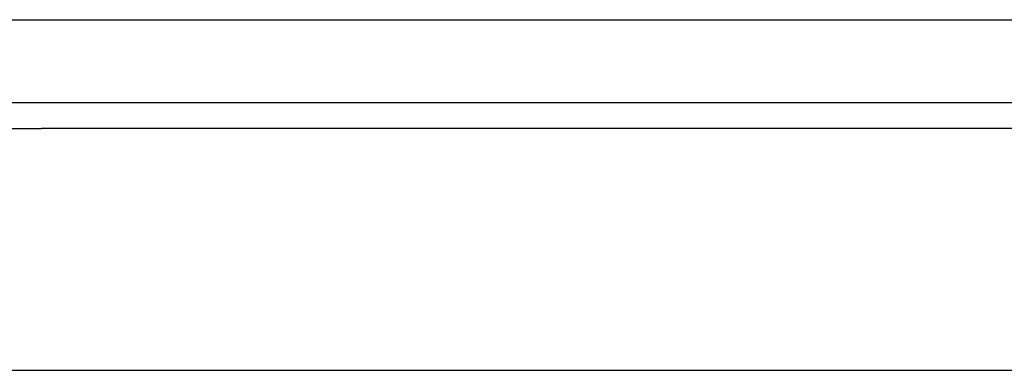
# Model space of a CAD drawing. Header units: inches. Extents: x 25 to 627, y 68 to 290.
# Tile 3 of 250: x 25.963 to 27.138, y 69.165 to 69.583. Entities that reach past the tile are written whole.
import ezdxf

# ---------------------------------------------------------------- set-up
doc = ezdxf.new("R2010")
doc.units = ezdxf.units.IN
doc.header["$MEASUREMENT"] = 0
doc.layers.add('Visible Edges(ANSI)', color=7, linetype='Continuous', lineweight=25)
doc.layers.add('Visible Tangent Edges(ANSI)', color=7, linetype='Continuous', lineweight=25)

msp = doc.modelspace()

# ---------------------------------------------------------------- linework, layer by layer
at = {"layer": 'Visible Edges(ANSI)'}
for p, q in [((25.0901, 69.4844), (84.8921, 69.4844)), ((25.1886, 69.1649), (27.7466, 69.1649))]:
    msp.add_line(p, q, dxfattribs=at)
at = {"layer": 'Visible Tangent Edges(ANSI)'}
for p, q in [((25.0901, 69.5834), (84.125, 69.5834)), ((25.8883, 69.4534), (25.9893, 69.4534)), ((28.5598, 69.4534), (25.9893, 69.4534))]:
    msp.add_line(p, q, dxfattribs=at)

doc.saveas('drawing.dxf')
